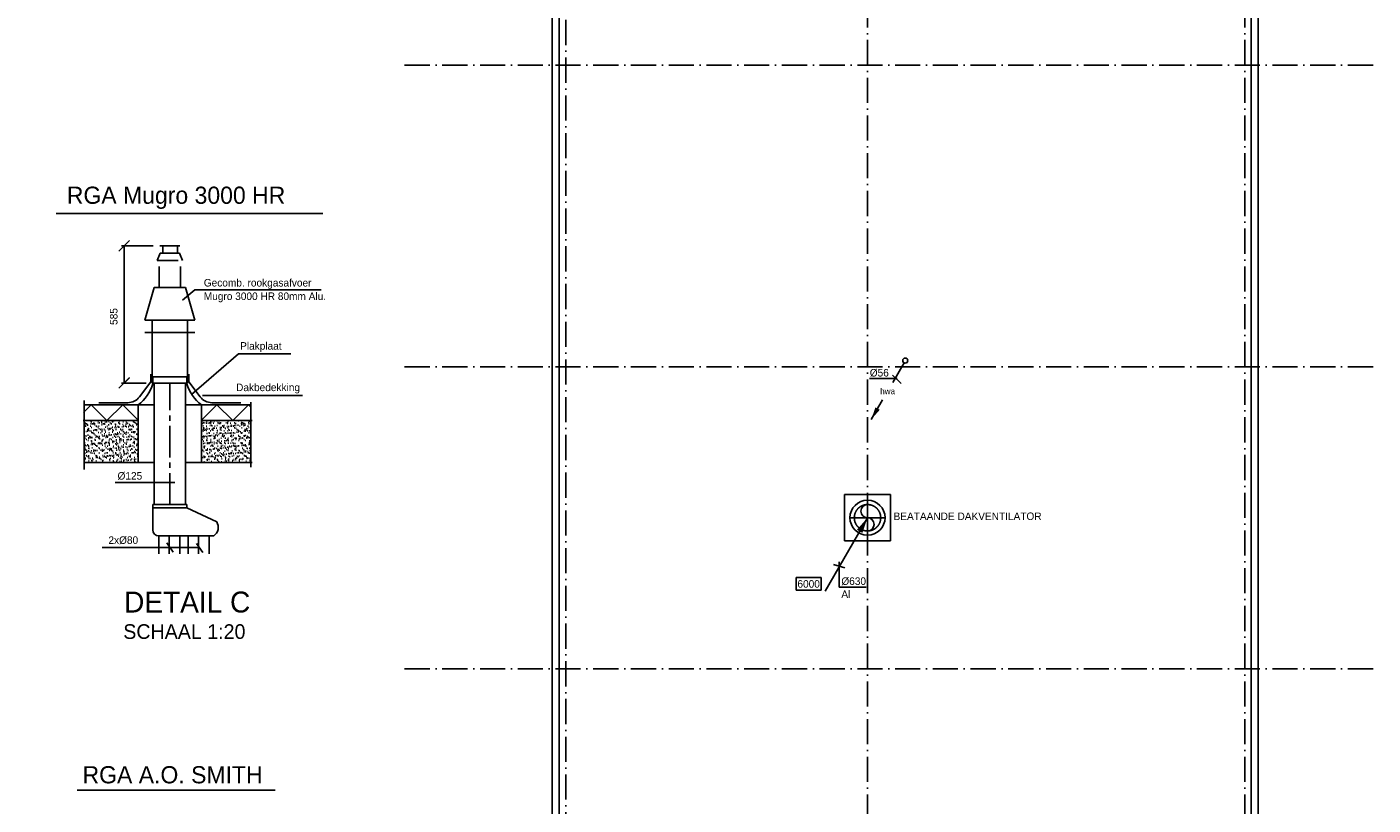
# Model space of a CAD drawing. Header units: millimetres. Extents: x -3157 to 118900, y 0 to 413637.
# Tile 10 of 25: x 53946 to 86056, y 20897 to 39462. Entities that reach past the tile are written whole.
import ezdxf
from ezdxf.enums import TextEntityAlignment as Align

# ---------------------------------------------------------------- set-up
doc = ezdxf.new("R2010")
doc.units = ezdxf.units.MM
doc.header["$LTSCALE"] = 100
for name, pattern in [('2322108', [7, 5, -2]), ('CENTER2', [11.25, 7.5, -1.25, 1.25, -1.25]), ('CENTER4', [5, 3.125, -0.625, 0.625, -0.625]), ('DASHDOT', [9, 6, -1.5, 0, -1.5]), ('HIDDEN2', [4.7625, 3.175, -1.5875]), ('LURETOUR', [6, 4, -2])]:
    doc.linetypes.add(name, pattern=pattern)
doc.layers.get('0').update_dxf_attribs({"linetype": 'CONTINUOUS'})
for name, color, linetype in [('AL$7----_STRAMIEN', 1, 'DASHDOT'), ('AL27----_DAKEN', 7, 'CONTINUOUS'), ('WL521---', 4, 'CONTINUOUS'), ('WL570---', 3, 'CONTINUOUS'), ('WL570---_HARTLIJN', 1, 'CONTINUOUS'), ('WL570---_RETOUR', 3, 'CONTINUOUS'), ('WL570---_TOEVOER', 3, 'CONTINUOUS'), ('WM570---', 1, 'CONTINUOUS')]:
    doc.layers.add(name, color=color, linetype=linetype)
doc.styles.add('BURO-018', font='BUROFONT.shx', dxfattribs={"height": 180})
doc.styles.add('BURO-025', font='BUROFONT.shx', dxfattribs={"height": 250})
doc.styles.add('BURO-035', font='BUROFONT.shx', dxfattribs={"height": 350})
doc.styles.add('BURO-050', font='BUROFONT.shx', dxfattribs={"height": 500})

# ---------------------------------------------------------------- blocks, each defined once
blk = doc.blocks.new('LDV2')
at = {"color": 0, "linetype": 'Continuous'}
for p, q in [((-0.25, -0.43), (-2.5, -4.33)), ((-4.5, -7.79), (-6.75, -11.69))]:
    blk.add_line(p, q, dxfattribs=at)
blk.add_lwpolyline([(-6.75, -11.69, 0, 1, 0), (-5.5, -9.53, 1, 1, 0)], format="xyseb", dxfattribs=at)
blk.add_circle((0, 0), 0.5, dxfattribs=at)
at = {"color": 0, "linetype": 'Continuous', "style": 'BURO-018'}
blk.add_attdef('LD_TEXT1', text='', height=1.8, dxfattribs=at).set_placement((-3.5, -6.06), align=Align.MIDDLE)
blk = doc.blocks.new('LU-ORND')
at = {"color": 0, "linetype": 'Continuous'}
for p, q in [((-3, 1.5), (-3, -1.5)), ((3, 1.5), (-3, 1.5)), ((3, -1.5), (3, 1.5)), ((-3, -1.5), (3, -1.5))]:
    blk.add_line(p, q, dxfattribs=at)
at = {"color": 0, "linetype": 'Continuous', "style": 'BURO-018'}
blk.add_attdef('LU_TEXT1', text='', height=1.8, dxfattribs=at).set_placement((0, 0), align=Align.MIDDLE)
blk = doc.blocks.new('LU-PIOB')
at = {"color": 0, "linetype": 'Continuous'}
blk.add_line((0, 0), (10.12, 17.54), dxfattribs=at)
blk.add_lwpolyline([(10.12, 17.54, 0, 1.5, 0), (8.25, 14.29, 1.5, 1.5, 0)], format="xyseb", dxfattribs=at)
blk = doc.blocks.new('LU-1-KU2')
at = {"color": 0, "linetype": 'HIDDEN2'}
for start, end in [(90, 270), (270, 90)]:
    blk.add_arc((0, 0), 0.5, start, end, dxfattribs=at)
at = {"color": 0, "linetype": 'Continuous'}
for centre, start, end in [((0, 0.25), 90, 270), ((0, -0.25), 270, 90)]:
    blk.add_arc(centre, 0.25, start, end, dxfattribs=at)
at = {"layer": 'WL570---_HARTLIJN', "linetype": 'CENTER4'}
for p, q in [((0, 0.7), (0, -0.7)), ((-0.7, 0), (0.7, 0))]:
    blk.add_line(p, q, dxfattribs=at)
blk = doc.blocks.new('_OBLIQUE')
at = {"color": 0, "linetype": 'ByBlock'}
blk.add_line((-0.5, -0.5), (0.5, 0.5), dxfattribs=at)
blk = doc.blocks.new('LU-1D-K-64')
at = {"color": 0, "linetype": 'Continuous'}
for p, q in [((-0.5, 50), (0.5, 50)), ((-0.5, -50), (0.5, -50))]:
    blk.add_line(p, q, dxfattribs=at)
at = {"layer": 'WL570---_HARTLIJN', "linetype": 'CENTER2'}
blk.add_line((-0.5, 0), (0.5, 0), dxfattribs=at)

msp = doc.modelspace()

# ---------------------------------------------------------------- hatches: boundary and pattern name
at = {"layer": 'WM570---'}
h = msp.add_hatch(dxfattribs=at)
h.set_pattern_fill('AR-SAND', color=8, scale=2.5, style=0)
h.paths.add_polyline_path([(56600.8, 30072.3), (55311.4, 30072.3), (55311.4, 29072.3), (56600.8, 29072.3)])
h.paths.add_polyline_path([(58109, 29072.3), (59287.4, 29072.3), (59287.4, 30072.3), (58109, 30072.3)])

# ---------------------------------------------------------------- linework, layer by layer
at = {"color": 0, "linetype": 'Continuous'}
for p, q in [((56979.9, 28067.5), (56979.9, 30965.8)), ((57729.9, 28067.5), (57729.9, 30965.8))]:
    msp.add_line(p, q, dxfattribs=at)
at = {"color": 1, "linetype": 'Continuous'}
for p, q in [((73322.8, 26100), (73322.8, 26696.7)), ((73459, 26560.2), (73186.6, 26633.2)), ((73322.8, 26100), (73962.7, 26100))]:
    msp.add_line(p, q, dxfattribs=at)
at = {"layer": 'AL$7----_STRAMIEN', "color": 1}
for p, q in [((73997.3, 10647.8), (73997.3, 40836.5)), ((86056.4, 38551.6), (62897.3, 38551.6)), ((86056.4, 31351.6), (62897.3, 31351.6)), ((86056.4, 24151.6), (62897.3, 24151.6))]:
    msp.add_line(p, q, dxfattribs=at)
for points in [[(66797.3, 81034.8), (66797.3, 10647.8)], [(82997.3, 10647.8), (82997.3, 81034.8)]]:
    msp.add_lwpolyline(points, dxfattribs=at)
at = {"layer": 'AL27----_DAKEN', "color": 8}
for points in [[(16077.3, 13031.6), (32916.9, 13031.6), (32914.6, 45431.8), (66477.3, 45431.8), (66477.3, 13031.6), (83316.9, 13031.6), (83316.9, 62271.3), (16077.3, 62271.3)], [(16242.3, 13196.6), (32751.9, 13196.6), (32749.6, 45596.8), (66642.3, 45596.8), (66642.3, 13196.6), (83151.9, 13196.6), (83151.9, 62106.3), (16242.3, 62106.3)]]:
    msp.add_lwpolyline(points, close=True, dxfattribs=at)
at = {"layer": 'WL570---'}
for p, q in [((56979.9, 33246.7), (56756.8, 32465.8)), ((57729.9, 33246.7), (57952.9, 32465.8)), ((56756.8, 32465.8), (57952.9, 32465.8)), ((56929.9, 30965.8), (56929.9, 32465.8)), ((56929.9, 32465.8), (57779.9, 32465.8)), ((57779.9, 32465.8), (57779.9, 30965.8)), ((57779.9, 30965.8), (56929.9, 30965.8)), ((74546.8, 28303.8), (73446.8, 28303.8)), ((73446.8, 27199.8), (73446.8, 28303.8)), ((74546.8, 27199.8), (74546.8, 28303.8)), ((74546.8, 27199.8), (73446.8, 27199.8))]:
    msp.add_line(p, q, dxfattribs=at)
at = {"layer": 'WL570---', "color": 8}
for p, q in [((55302.9, 30447.3), (56600.8, 30447.3)), ((57729.9, 30447.3), (59270.8, 30447.3))]:
    msp.add_line(p, q, dxfattribs=at)
at = {"layer": 'WL570---'}
msp.add_circle((73996.8, 27751.8), 418.3, dxfattribs=at)
at = {"layer": 'WL570---_HARTLIJN', "linetype": 'CENTER2'}
msp.add_line((57354.9, 28067.5), (57354.9, 30965.8), dxfattribs=at)
at = {"layer": 'WL570---_RETOUR', "color": 1}
for p, q in [((56951.8, 30947.3), (56951.8, 31111.7)), ((56951.8, 31111.7), (57758.4, 31111.7)), ((57758.4, 30947.3), (57758.4, 31111.7))]:
    msp.add_line(p, q, dxfattribs=at)
at = {"layer": 'WL570---_RETOUR', "color": 8}
for p, q in [((55311.4, 28903.5), (55311.4, 30550.9)), ((59287.4, 30513.6), (59287.4, 28959.4)), ((56600.8, 30072.3), (55290.7, 30072.3)), ((59318, 30072.3), (58104.8, 30072.3)), ((56968.8, 29072.3), (55302.9, 29072.3)), ((59318, 29072.3), (57732.4, 29072.3))]:
    msp.add_line(p, q, dxfattribs=at)
at = {"layer": 'WL570---_RETOUR'}
for p, q in [((56204.8, 30447.3), (56979.9, 30447.3)), ((57729.9, 30447.3), (58477.3, 30447.3))]:
    msp.add_line(p, q, dxfattribs=at)
for centre, start, end in [((55989, 31245.5), 307.37636, 342.95194), ((58720.8, 31245.5), 197.04806, 232.62364)]:
    msp.add_arc(centre, 1006.7, start, end, dxfattribs=at)
at = {"layer": 'WL570---_TOEVOER', "color": 1}
for p, q in [((54643.7, 35011.5), (61005.8, 35011.5)), ((56046.9, 28592.9), (57473.8, 28592.9)), ((55739.9, 27042.1), (58058.8, 27042.1)), ((57279.9, 27152), (57432.3, 26930.5)), ((57991.5, 27140.8), (58143.9, 26919.3)), ((55142.6, 21255.1), (59866.2, 21255.1))]:
    msp.add_line(p, q, dxfattribs=at)
at = {"layer": 'WL570---_TOEVOER'}
for p, q in [((57053.9, 33886.8), (57121.8, 34062)), ((57655.8, 33886.8), (57588, 34062)), ((56929.9, 30965.8), (57779.9, 30965.8))]:
    msp.add_line(p, q, dxfattribs=at)
at = {"layer": 'WL570---_TOEVOER', "color": 3, "linetype": '2322108'}
for p, q in [((57116.6, 34240.8), (57593.1, 34240.8)), ((57121.8, 34062), (57588, 34062)), ((57053.9, 33886.8), (57671.5, 33886.8)), ((57099.2, 33246.7), (57099.2, 33886.8)), ((57610.5, 33246.7), (57610.5, 33886.8))]:
    msp.add_line(p, q, dxfattribs=at)
at = {"layer": 'WL570---_TOEVOER', "color": 3, "linetype": 'Continuous'}
for p, q in [((56979.9, 33246.7), (57729.9, 33246.7)), ((56946.9, 28067.5), (57762.8, 28067.5)), ((56946.9, 28067.5), (56946.9, 27992.5)), ((56946.9, 27992.5), (57762.8, 27992.5)), ((56946.9, 27992.5), (56946.9, 27467.5)), ((57762.8, 28067.5), (57762.8, 27992.5)), ((58473.6, 27654.8), (57762.8, 27992.5)), ((57096.9, 27317.5), (58400.8, 27317.5))]:
    msp.add_line(p, q, dxfattribs=at)
at = {"layer": 'WL570---_TOEVOER', "color": 6}
for p, q in [((56898.9, 31179.2), (56898.9, 31020.3)), ((57810.8, 31179.2), (57810.8, 31020.3)), ((56878.2, 30959.3), (56627.9, 30634.2)), ((57831.6, 30959.3), (58081.8, 30634.2)), ((56350.6, 30497.8), (55660, 30497.8)), ((58359.2, 30497.8), (59049.8, 30497.8))]:
    msp.add_line(p, q, dxfattribs=at)
at = {"layer": 'WL570---_TOEVOER', "color": 8}
for p, q in [((55292.4, 30259.8), (55479.9, 30447.3)), ((55479.9, 30447.3), (55854.9, 30072.3)), ((55854.9, 30072.3), (56229.9, 30447.3)), ((56229.9, 30447.3), (56604.9, 30072.3)), ((58104.9, 30072.3), (58479.9, 30447.3)), ((58479.9, 30447.3), (58854.9, 30072.3)), ((58854.9, 30072.3), (59229.9, 30447.3)), ((59229.9, 30447.3), (59287.4, 30389.8))]:
    msp.add_line(p, q, dxfattribs=at)
at = {"layer": 'WL570---_TOEVOER', "color": 6}
for centre, radius, start, end in [((56798.9, 31020.3), 100, 322.40379, 0), ((57910.8, 31020.3), 100, 180, 217.59621), ((56350.6, 30847.8), 350, 270, 322.40379), ((58359.2, 30847.8), 350, 217.59621, 270)]:
    msp.add_arc(centre, radius, start, end, dxfattribs=at)
at = {"layer": 'WL570---_TOEVOER', "color": 3, "linetype": 'Continuous'}
for centre, radius, start, end in [((58263.8, 27523.6), 247.4, 303.61798, 32.0148), ((57096.9, 27467.5), 150, 180, 270)]:
    msp.add_arc(centre, radius, start, end, dxfattribs=at)
at = {"layer": 'WM570---', "color": 1}
for p, q in [((56201.3, 34240.8), (56960.9, 34240.8)), ((56265.9, 30965.8), (56265.9, 34240.8)), ((57190.9, 34062), (57190.9, 34240.8)), ((57534.5, 34062), (57534.5, 34240.8)), ((57954.2, 33190.3), (60967.8, 33190.3)), ((56760.5, 32168.9), (57949.2, 32168.9)), ((56201.3, 30965.8), (56793, 30965.8))]:
    msp.add_line(p, q, dxfattribs=at)
at = {"layer": 'WM570---'}
for p, q in [((57954.2, 33190.3), (57653.8, 32944.9)), ((57873.6, 30691), (58992.4, 31660.2)), ((60238.8, 31660.2), (58992.4, 31660.2)), ((60518.4, 30671.3), (58131.7, 30671.3))]:
    msp.add_line(p, q, dxfattribs=at)
at = {"layer": 'WM570---', "linetype": 'Continuous'}
for p, q in [((74596.5, 31157.4), (74795.9, 30958)), ((74708.1, 31071.2), (74048.2, 31071.2))]:
    msp.add_line(p, q, dxfattribs=at)
at = {"layer": 'WM570---', "color": 8}
for p, q in [((56600.8, 29072.3), (56600.8, 30447.3)), ((58109, 29072.3), (58109, 30447.3))]:
    msp.add_line(p, q, dxfattribs=at)

# ---------------------------------------------------------------- block references
at = {"color": 3, "linetype": 'LURETOUR', "xscale": 100, "yscale": 100, "zscale": 100}
msp.add_blockref('LU-PIOB', (72984.3, 25998.1), dxfattribs=at)
at = {"layer": 'WL521---', "color": 2}
ref = msp.add_blockref('LDV2', (74897.3, 31501.6), dxfattribs=dict(at, xscale=120, yscale=120, zscale=120))
ref.add_attrib('LD_TEXT1', 'hwa', dxfattribs={"layer": '0', "color": 1, "linetype": 'Continuous', "height": 144, "style": 'BURO-018'}).set_placement((74477.3, 30774.2), align=Align.MIDDLE)
at = {"layer": 'WL570---_TOEVOER', "color": 1, "linetype": 'Continuous', "xscale": 629.9999999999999, "yscale": 629.9999999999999, "zscale": 629.9999999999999}
msp.add_blockref('LU-1-KU2', (73996.8, 27751.8), dxfattribs=at)
at = {"layer": 'WL570---_TOEVOER', "color": 3, "linetype": '2322108', "extrusion": (0, 0, -1), "xscale": -443.6021502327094, "yscale": 5, "zscale": -5, "rotation": 270}
for p in [(-57339.6, 27112.6), (-58039.6, 27112.6)]:
    msp.add_blockref('LU-1D-K-64', p, dxfattribs=at)
at = {"layer": 'WM570---', "color": 1, "xscale": 250, "yscale": 250, "zscale": 250}
for p in [(56265.9, 34240.8), (56265.9, 30972.2), (56265.9, 30965.8)]:
    msp.add_blockref('_OBLIQUE', p, dxfattribs=at)
at = {"layer": 'WM570---'}
ref = msp.add_blockref('LU-ORND', (72593, 26174.4), dxfattribs=dict(at, xscale=100, yscale=100, zscale=100))
ref.add_attrib('LU_TEXT1', '6000', dxfattribs={"layer": '0', "color": 1, "linetype": 'Continuous', "height": 180, "style": 'BURO-018'}).set_placement((72593, 26174.4), align=Align.MIDDLE)

# ---------------------------------------------------------------- texts
at = {"layer": 'WL570---_RETOUR', "color": 1, "style": 'BURO-018'}
msp.add_text(' BEATAANDE DAKVENTILATOR', height=180, dxfattribs=at).set_placement((74551.4, 27697.4))
at = {"layer": 'WL570---_RETOUR', "color": 4, "style": 'BURO-050'}
msp.add_text('DETAIL C', height=500, dxfattribs=at).set_placement((56264.2, 25491.2))
at = {"layer": 'WL570---_RETOUR', "color": 3, "style": 'BURO-035'}
msp.add_text('SCHAAL 1:20', height=350, dxfattribs=at).set_placement((56244.7, 24861.8))
at = {"layer": 'WM570---', "color": 1}
for s, height, style, p in [('RGA Mugro 3000 HR ', 410, 'BURO-025', (54898.4, 35241.9)), ('Gecomb. rookgasafvoer', 180, 'BURO-018', (58165.2, 33269.1)), ('Mugro 3000 HR 80mm Alu.', 180, 'BURO-018', (58165.2, 32947.3)), ('Plakplaat', 180, 'BURO-018', (59031.2, 31761.5)), ('Dakbedekking', 180, 'BURO-018', (58935, 30772.6)), ('%%c125', 180, 'BURO-018', (56107.5, 28662.1)), ('2x%%c80', 180, 'BURO-018', (55889.9, 27128)), ('RGA A.O. SMITH', 410, 'BURO-025', (55272.5, 21415.4))]:
    msp.add_text(s, height=height, dxfattribs=dict(at, style=style)).set_placement(p)
at = {"layer": 'WM570---', "linetype": 'Continuous', "style": 'BURO-018'}
msp.add_text('%%c56', height=180, dxfattribs=at).set_placement((74505.5, 31121.2), align=Align.RIGHT)
at = {"layer": 'WM570---', "color": 1, "linetype": 'Continuous', "style": 'BURO-018'}
for s, p in [('%%c630', (73372.8, 26150)), ('Al', (73372.8, 25839.8))]:
    msp.add_text(s, height=180, dxfattribs=at).set_placement(p)
at = {"layer": 'WM570---', "color": 1, "insert": (56017.6, 32553.3), "char_height": 180, "attachment_point": 5, "rotation": 90, "style": 'BURO-018'}
msp.add_mtext('585', dxfattribs=at)

doc.saveas('drawing.dxf')
